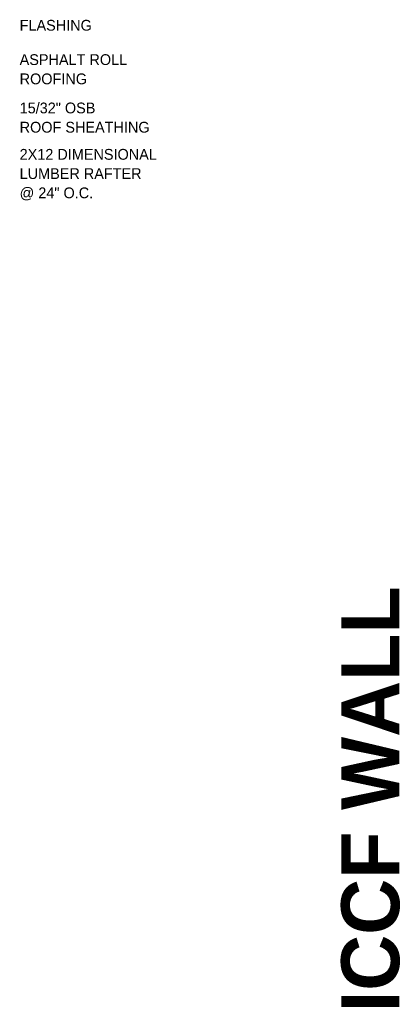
# Model space of a CAD drawing. Header units: inches. Extents: x 0 to 1352, y -35 to 287.
# Tile 8 of 13: x 498 to 545, y 161 to 283. Entities that reach past the tile are written whole.
import ezdxf

# ---------------------------------------------------------------- set-up
doc = ezdxf.new("R2010")
doc.units = ezdxf.units.IN
doc.header["$MEASUREMENT"] = 0
doc.layers.add('A-ANNO-TEXT', color=2, linetype='Continuous', lineweight=9)

msp = doc.modelspace()

# ---------------------------------------------------------------- texts
at = {"layer": 'A-ANNO-TEXT', "color": 7, "char_height": 1.33411214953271, "attachment_point": 1, "line_spacing_factor": 1.070803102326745}
for s, insert, width in [('\\fStylus BT|b0|i0|c0|p34|;FLASHING', (497.8020580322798, 282.5198357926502), 10.404), ('\\fStylus BT|b0|i0|c0|p34|;ASPHALT ROLL\\PROOFING', (497.8020580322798, 278.274746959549), 15.426), ('\\fStylus BT|b0|i0|c0|p34|;15/32" OSB\\PROOF SHEATHING', (497.8020580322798, 272.2966988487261), 19.044), ('\\fStylus BT|b0|i0|c0|p34|;2X12 DIMENSIONAL\\PLUMBER RAFTER\\P@ 24" O.C.', (497.8020580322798, 266.5628870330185), 21.312)]:
    msp.add_mtext(s, dxfattribs=dict(at, insert=insert, width=width))
at = {"layer": 'A-ANNO-TEXT', "color": 253, "insert": (537.547916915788, 159.8138011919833), "char_height": 7.165109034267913, "width": 59.90399999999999, "attachment_point": 1, "rotation": 90, "line_spacing_factor": 1.063354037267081}
msp.add_mtext('\\fStylus BT|b1|i0|c0|p34|;ICCF WALL', dxfattribs=at)

doc.saveas('drawing.dxf')
